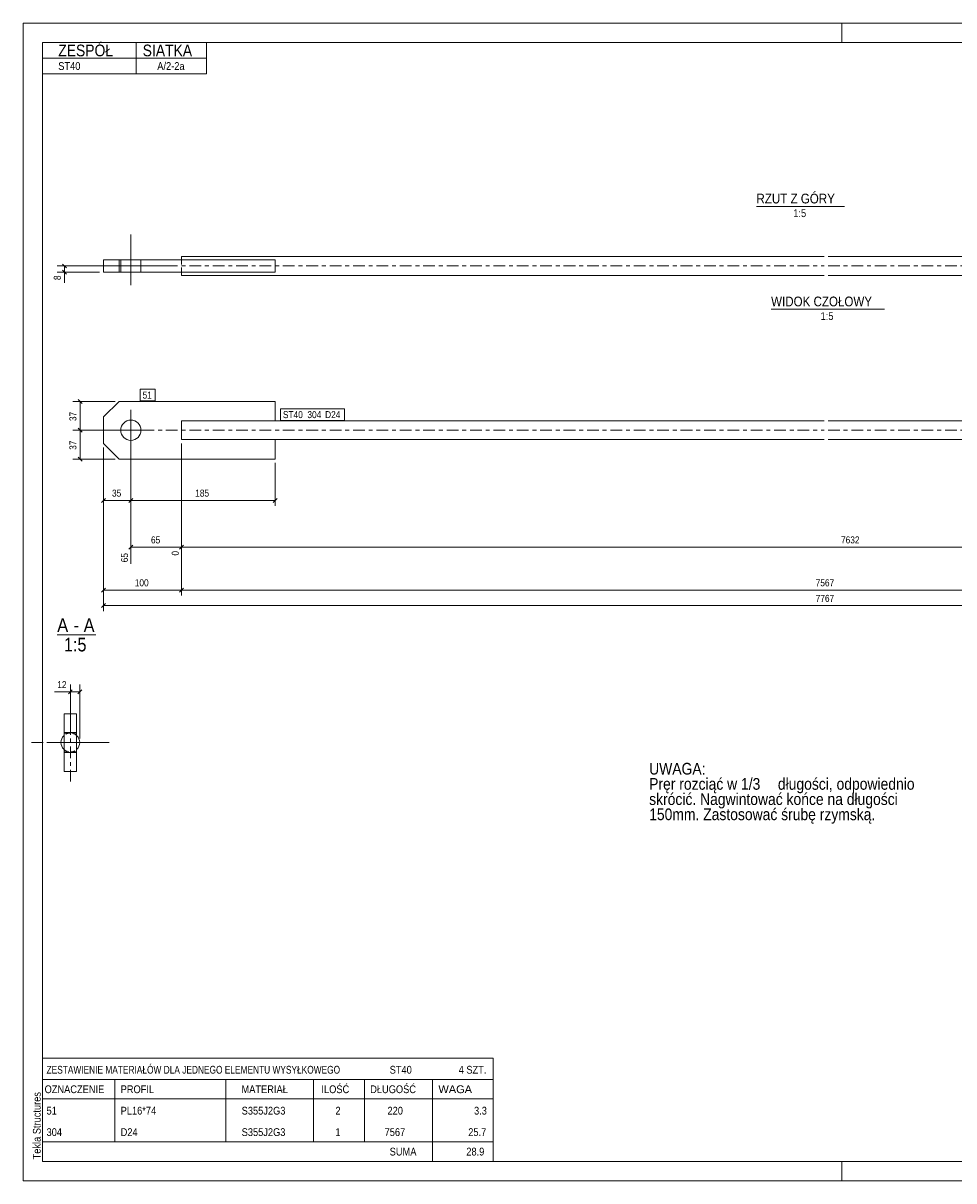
# Model space of a CAD drawing. Header units: millimetres. Extents: x 0 to 420, y 0 to 297.
# Tile 1 of 2: x 0 to 239, y 0 to 297. Entities that reach past the tile are written whole.
import ezdxf

# ---------------------------------------------------------------- set-up
doc = ezdxf.new("R2010")
doc.units = ezdxf.units.MM
for name, pattern in [('XKITLINE00', [0]), ('XKITLINE01', [4, 1, -1, 1, -1]), ('XKITLINE03', [6, 3, -1, 1, -1])]:
    doc.linetypes.add(name, pattern=pattern)
for name, color, linetype, lineweight in [('Arkusz rysunku', 3, 'Continuous', 0), ('Element', 2, 'Continuous', 0), ('Inny typ obiektu', 7, 'Continuous', 0), ('Tekst', 7, 'Continuous', 0), ('Wymiar', 4, 'Continuous', 0), ('Znak elementu', 2, 'Continuous', 0), ('Śruba', 3, 'Continuous', 0)]:
    doc.layers.add(name, color=color, linetype=linetype, lineweight=lineweight)
doc.styles.add('ARIAL', font='ARIAL.TTF')

msp = doc.modelspace()

# ---------------------------------------------------------------- linework, layer by layer
at = {"layer": 'Arkusz rysunku', "linetype": 'XKITLINE00', "lineweight": 0}
for p, q in [((420, 297), (0, 297)), ((0, 297), (0, 0)), ((0, 292), (0, 297)), ((5, 297), (0, 297)), ((210, 292), (210, 297)), ((415, 292), (5, 292)), ((5, 292), (5, 5)), ((0, 0), (0, 5)), ((5, 5), (415, 5)), ((210, 0), (210, 5)), ((0, 0), (420, 0))]:
    msp.add_line(p, q, dxfattribs=at)
at = {"layer": 'Element', "linetype": 'XKITLINE00', "lineweight": 0}
for p, q in [((20.62, 236.3), (20.62, 233.1)), ((64.62, 236.3), (20.62, 236.3)), ((24.62, 233.1), (24.62, 236.3)), ((40.62, 237.1), (205.42, 237.1)), ((40.62, 237.1), (40.62, 236.3)), ((64.62, 233.1), (64.62, 236.3)), ((206.42, 237.1), (371.22, 237.1)), ((20.62, 233.1), (64.62, 233.1)), ((40.62, 232.3), (40.62, 233.1)), ((40.62, 232.3), (205.42, 232.3)), ((206.42, 232.3), (332.1, 232.3)), ((20.62, 195.97), (24.62, 199.97)), ((64.62, 199.97), (24.62, 199.97)), ((64.62, 199.97), (64.62, 194.97)), ((20.62, 189.17), (20.62, 195.97)), ((40.62, 194.97), (40.62, 194.25)), ((64.62, 194.97), (40.62, 194.97)), ((40.62, 190.89), (40.62, 194.25)), ((205.42, 194.97), (64.62, 194.97)), ((347.22, 194.97), (206.42, 194.97)), ((40.62, 190.17), (40.62, 190.89)), ((64.62, 190.17), (40.62, 190.17)), ((205.42, 190.17), (64.62, 190.17)), ((64.62, 185.17), (64.62, 190.17)), ((347.22, 190.17), (206.42, 190.17)), ((24.62, 185.17), (20.62, 189.17)), ((64.62, 185.17), (24.62, 185.17)), ((10.5, 105.05), (10.5, 119.85)), ((13.7, 119.85), (10.5, 119.85)), ((10.5, 105.05), (10.5, 119.85)), ((10.5, 119.85), (13.7, 119.85)), ((13.7, 119.85), (13.7, 105.05)), ((13.7, 119.85), (13.7, 105.05)), ((10.5, 105.05), (13.7, 105.05)), ((13.7, 105.05), (10.5, 105.05))]:
    msp.add_line(p, q, dxfattribs=at)
at = {"layer": 'Element', "linetype": 'XKITLINE01', "lineweight": 0}
for p, q in [((20.62, 233.1), (20.62, 236.3)), ((24.62, 233.1), (24.62, 236.3)), ((40.62, 233.1), (40.62, 236.3)), ((40.62, 236.3), (40.62, 233.1)), ((40.62, 233.1), (40.62, 236.3)), ((64.62, 233.1), (64.62, 236.3)), ((64.62, 236.3), (64.62, 233.1)), ((64.62, 194.97), (40.62, 194.97)), ((40.62, 194.97), (40.62, 192.57)), ((40.62, 194.25), (40.62, 190.89)), ((40.62, 190.17), (40.62, 190.89)), ((64.62, 190.17), (40.62, 190.17)), ((10.5, 119.85), (13.7, 119.85)), ((10.5, 114.85), (13.7, 114.85)), ((10.5, 114.85), (13.7, 114.85)), ((13.7, 110.05), (10.5, 110.05)), ((10.5, 110.05), (13.7, 110.05)), ((13.7, 105.05), (10.5, 105.05))]:
    msp.add_line(p, q, dxfattribs=at)
at = {"layer": 'Element', "linetype": 'XKITLINE03', "lineweight": 0}
for p, q in [((30.62, 234.7), (205.42, 234.7)), ((206.42, 234.7), (381.22, 234.7)), ((30.62, 192.57), (205.42, 192.57)), ((206.42, 192.57), (381.22, 192.57)), ((12.1, 102.45), (12.1, 122.45)), ((2.1, 112.45), (22.1, 112.45))]:
    msp.add_line(p, q, dxfattribs=at)
at = {"layer": 'Element', "linetype": 'XKITLINE00', "lineweight": 0}
for start, end in [(133.629, 226.371), (313.629, 46.371)]:
    msp.add_arc((12.1, 112.45), 2.4, start, end, dxfattribs=at)
at = {"layer": 'Element', "linetype": 'XKITLINE01', "lineweight": 0}
for start, end in [(46.371, 133.629), (226.371, 313.629)]:
    msp.add_arc((12.1, 112.45), 2.4, start, end, dxfattribs=at)
at = {"layer": 'Inny typ obiektu', "linetype": 'XKITLINE00', "lineweight": 0}
for p, q in [((5, 292), (47, 292)), ((5, 292), (5, 288)), ((29, 288), (29, 292)), ((47, 288), (47, 292)), ((5, 288), (47, 288)), ((5, 288), (5, 284)), ((29, 288), (29, 284)), ((47, 288), (47, 284)), ((5, 284), (47, 284)), ((188.06, 250), (210.66, 250)), ((191.82, 223.6), (220.9, 223.6)), ((8.76, 140.07), (18.64, 140.07)), ((5, 31.5), (5, 26)), ((5, 31.5), (120.5, 31.5)), ((120.5, 31.5), (120.5, 26)), ((5, 26), (5, 21)), ((5, 26), (120.5, 26)), ((23.5, 26), (23.5, 21)), ((52, 21), (52, 26)), ((74.5, 26), (74.5, 21)), ((87.5, 26), (87.5, 21)), ((105, 26), (105, 21)), ((120.5, 26), (120.5, 21)), ((5, 21), (120.5, 21)), ((5, 21), (5, 15.5)), ((23.5, 21), (23.5, 15.5)), ((52, 15.5), (52, 21)), ((74.5, 21), (74.5, 15.5)), ((87.5, 21), (87.5, 15.5)), ((105, 21), (105, 15.5)), ((120.5, 21), (120.5, 15.5)), ((5, 15.5), (5, 10)), ((23.5, 15.5), (23.5, 10)), ((52, 10), (52, 15.5)), ((74.5, 15.5), (74.5, 10)), ((87.5, 15.5), (87.5, 10)), ((105, 15.5), (105, 10)), ((120.5, 15.5), (120.5, 10)), ((5, 10), (5, 5)), ((5, 10), (120.5, 10)), ((105, 10), (105, 5)), ((120.5, 10), (120.5, 5)), ((5, 5), (120.5, 5))]:
    msp.add_line(p, q, dxfattribs=at)
at = {"layer": 'Wymiar', "linetype": 'XKITLINE00', "lineweight": 0}
for p, q in [((39.62, 234.7), (8.76, 234.7)), ((10.11, 235.21), (11.13, 234.19)), ((10.62, 233.1), (10.62, 234.7)), ((19.62, 233.1), (8.76, 233.1)), ((10.11, 233.61), (11.13, 232.59)), ((10.62, 233.1), (10.62, 230.41)), ((10.62, 233.1), (10.62, 230.41)), ((23.62, 199.97), (12.76, 199.97)), ((14.11, 200.48), (15.13, 199.46)), ((14.62, 192.57), (14.62, 199.97)), ((14.11, 193.08), (15.13, 192.06)), ((14.11, 193.08), (15.13, 192.06)), ((26.62, 192.57), (12.76, 192.57)), ((26.62, 192.57), (12.76, 192.57)), ((14.62, 185.17), (14.62, 192.57)), ((27.62, 191.57), (27.62, 158.28)), ((27.62, 191.57), (27.62, 173.13)), ((27.62, 191.57), (27.62, 173.13)), ((20.62, 188.17), (20.62, 146.13)), ((20.62, 188.17), (20.62, 150.13)), ((20.62, 188.17), (20.62, 173.13)), ((40.62, 189.17), (40.62, 150.13)), ((40.62, 189.17), (40.62, 150.13)), ((40.62, 189.17), (40.62, 160.41)), ((40.62, 189.17), (40.62, 160.41)), ((23.62, 185.17), (12.76, 185.17)), ((14.11, 185.68), (15.13, 184.66)), ((64.62, 184.17), (64.62, 173.13)), ((21.13, 175.08), (20.11, 174.06)), ((20.62, 174.57), (27.62, 174.57)), ((28.13, 175.08), (27.11, 174.06)), ((28.13, 175.08), (27.11, 174.06)), ((27.62, 174.57), (64.62, 174.57)), ((65.13, 175.08), (64.11, 174.06)), ((28.13, 163.08), (27.11, 162.06)), ((27.62, 162.57), (40.62, 162.57)), ((41.13, 163.08), (40.11, 162.06)), ((41.13, 163.08), (40.16, 162.11)), ((40.62, 162.57), (384.22, 162.57)), ((21.13, 152.08), (20.11, 151.06)), ((20.62, 151.57), (40.62, 151.57)), ((41.13, 152.08), (40.11, 151.06)), ((41.13, 152.08), (40.11, 151.06)), ((40.62, 151.57), (371.22, 151.57)), ((21.13, 148.08), (20.11, 147.06)), ((20.62, 147.57), (391.22, 147.57)), ((12.1, 125.45), (8.08, 125.45)), ((12.1, 125.45), (8.08, 125.45)), ((12.61, 125.96), (11.59, 124.94)), ((12.1, 115.85), (12.1, 127.31)), ((12.1, 125.45), (14.5, 125.45)), ((15.01, 125.96), (13.99, 124.94)), ((14.5, 113.45), (14.5, 127.31))]:
    msp.add_line(p, q, dxfattribs=at)
at = {"layer": 'Znak elementu', "linetype": 'XKITLINE00', "lineweight": 0}
for p, q in [((30.02, 203.07), (33.89, 203.07)), ((30.02, 200.07), (30.02, 203.07)), ((33.89, 200.07), (33.89, 203.07)), ((30.02, 200.07), (33.89, 200.07)), ((66.02, 198.07), (82.45, 198.07)), ((66.02, 195.07), (66.02, 198.07)), ((82.45, 195.07), (82.45, 198.07)), ((66.02, 195.07), (82.45, 195.07))]:
    msp.add_line(p, q, dxfattribs=at)
at = {"layer": 'Śruba', "linetype": 'XKITLINE00', "lineweight": 0}
for p, q in [((27.62, 229.8), (27.62, 242.8)), ((25.02, 233.1), (25.02, 236.3)), ((30.22, 233.1), (30.22, 236.3)), ((27.62, 197.77), (27.62, 187.37)), ((32.82, 192.57), (22.42, 192.57)), ((10.5, 115.05), (13.7, 115.05)), ((7.2, 112.45), (20.2, 112.45)), ((10.5, 109.85), (13.7, 109.85))]:
    msp.add_line(p, q, dxfattribs=at)
msp.add_circle((27.62, 192.57), 2.6, dxfattribs=at)

# ---------------------------------------------------------------- texts
at = {"layer": 'Arkusz rysunku', "style": 'ARIAL', "width": 0.85}
msp.add_text('Tekla Structures', height=2, rotation=90, dxfattribs=at).set_placement((4.5, 5.5))
at = {"layer": 'Inny typ obiektu', "style": 'ARIAL'}
for s, height, width, p in [('ZESPÓŁ', 3, 0.85, (9, 288.5)), ('SIATKA', 3, 0.85, (30.66, 288.5)), ('ST40', 2, 0.85, (9, 285)), ('A/2-2a', 2, 0.85, (34.4, 285)), ('RZUT Z GÓRY', 2.5, 0.85, (188.06, 250.75)), ('1:5', 2, 0.85, (197.51, 247.25)), ('WIDOK CZOŁOWY', 2.5, 0.85, (191.82, 224.35)), ('1:5', 2, 0.85, (204.51, 220.85)), ('A', 3.5, 0.85, (8.76, 140.82)), ('A', 3.5, 0.85, (15.53, 140.82)), ('-', 3.5, 0.85, (12.92, 140.82)), ('1:5', 3.5, 0.85, (10.46, 135.82)), ('ZESTAWIENIE MATERIAŁÓW DLA JEDNEGO ELEMENTU WYSYŁKOWEGO', 2, 0.765, (6, 27.5)), ('ST40', 2, 0.85, (94, 27.5)), ('4', 2, 0.85, (111.69, 27.5)), (' SZT.', 2, 0.85, (113, 27.5)), ('OZNACZENIE', 2, 0.85, (5.5, 22.5)), ('PROFIL', 2, 0.85, (25, 22.5)), ('MATERIAŁ', 2, 0.85, (56, 22.5)), ('ILOŚĆ', 2, 0.85, (76.5, 22.5)), ('DŁUGOŚĆ', 2, 0.85, (89, 22.5)), ('WAGA', 2, 1.008832, (106.5, 22.5)), ('51', 2, 0.85, (6, 17)), ('PL16*74', 2, 0.85, (25, 17)), ('S355J2G3', 2, 0.85, (56.04, 17)), ('2', 2, 0.85, (80.09, 17)), ('220', 2, 0.85, (93.44, 17)), ('3.3', 2, 0.85, (115.63, 17)), ('304', 2, 0.85, (6, 11.5)), ('D24', 2, 0.85, (25, 11.5)), ('S355J2G3', 2, 0.85, (56.04, 11.5)), ('1', 2, 0.85, (80.09, 11.5)), ('7567', 2, 0.85, (92.7, 11.5)), ('25.7', 2, 0.85, (114.15, 11.5)), ('SUMA', 2, 0.85, (94, 6.5)), ('28.9', 2, 0.85, (113.65, 6.5))]:
    msp.add_text(s, height=height, dxfattribs=dict(at, width=width)).set_placement(p)
at = {"layer": 'Tekst', "style": 'ARIAL', "width": 0.85}
for s, p in [('UWAGA:', (160.55, 104.23)), ('Pręr rozciąć w 1/3', (160.55, 100.33)), (' długości, odpowiednio', (192.57, 100.33)), ('skrócić. Nagwintować końce na długości ', (160.55, 96.43)), ('150mm. Zastosować śrubę rzymską.', (160.55, 92.53))]:
    msp.add_text(s, height=3, dxfattribs=at).set_placement(p)
at = {"layer": 'Wymiar', "style": 'ARIAL', "width": 0.85}
for s, p in [('8', (9.66, 231.09)), ('37', (13.66, 194.93)), ('37', (13.66, 187.53)), ('65', (26.9, 158.68)), ('0', (39.9, 160.41))]:
    msp.add_text(s, height=1.8, rotation=90.0002, dxfattribs=at).set_placement(p)
for s, p in [('35', (22.78, 175.53)), ('185', (44.12, 175.53)), ('65', (32.78, 163.53)), ('7632', (209.75, 163.53)), ('100', (28.62, 152.53)), ('7567', (203.25, 152.53)), ('7767', (203.25, 148.53)), ('12', (8.75, 126.41))]:
    msp.add_text(s, height=1.8, dxfattribs=at).set_placement(p)
at = {"layer": 'Znak elementu', "style": 'ARIAL', "width": 0.85}
for s, p in [('51', (30.62, 200.67)), ('ST40', (66.62, 195.67)), ('304', (72.9, 195.67)), ('D24', (77.44, 195.67))]:
    msp.add_text(s, height=1.8, dxfattribs=at).set_placement(p)

doc.saveas('drawing.dxf')
